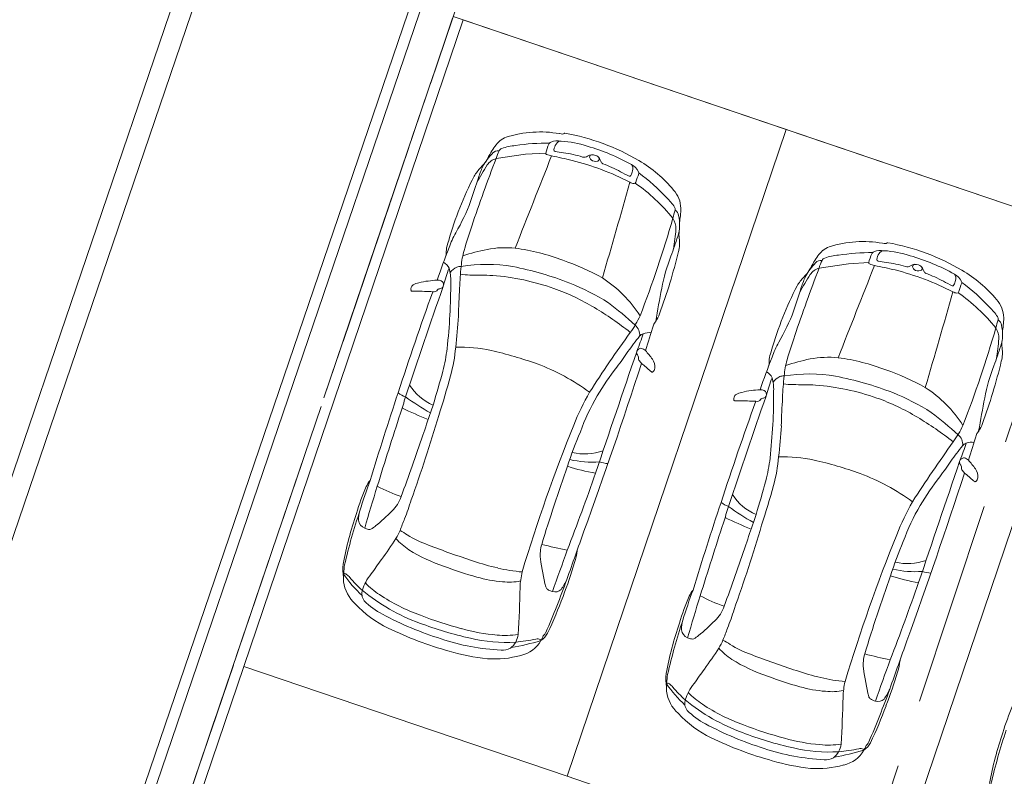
# Model space of a CAD drawing. Header units: metres. Extents: x 6541766 to 6542290, y 5894743 to 5895338.
# Tile 60 of 78: x 6541960.16 to 6541967.37, y 5895249.75 to 5895255.29. Entities that reach past the tile are written whole.
import ezdxf

# ---------------------------------------------------------------- set-up
doc = ezdxf.new("R2010")
doc.units = ezdxf.units.M
for name, pattern in [('0.5_0.5', [1, 0.5, -0.5]), ('1.5_0.5', [2, 1.5, -0.5]), ('DASHED', [0.75, 0.5, -0.25]), ('egkk-500', [2, 1.5, -0.5]), ('egug-500', [1, 0.5, -0.5])]:
    doc.linetypes.add(name, pattern=pattern)
for name, color, linetype in [('217-kontur klasyfikacyjny', 7, 'Continuous'), ('218-kontur użytku gruntowego', 7, 'Continuous'), ('219-działka ewidencyjna', 7, 'Continuous'), ('_dr_krawężnik wystający 15x30', 214, 'Continuous'), ('jezdnia', 7, 'Continuous')]:
    doc.layers.add(name, color=color, linetype=linetype)
for name, color, linetype, lineweight in [('_dr_obrzeże 8x30', 210, 'Continuous', 30), ('A-OZNACZENIA', 7, 'Continuous', 15), ('A-PZT', 4, 'Continuous', 9), ('IE - podklad', 8, 'Continuous', 9)]:
    doc.layers.add(name, color=color, linetype=linetype, lineweight=lineweight)

# ---------------------------------------------------------------- blocks, each defined once
blk = doc.blocks.new('blok - podklad szary rfqfqw')
at = {"color": 8, "linetype": 'ByBlock', "lineweight": 9}
for p, q in [((6541963.6489, 5895254.2775), (6541963.865, 5895254.3105)), ((6541963.865, 5895254.3105), (6541964.0129, 5895254.3179)), ((6541966.0147, 5895253.4751), (6541966.2309, 5895253.5081)), ((6541966.2309, 5895253.5081), (6541966.3788, 5895253.5155))]:
    blk.add_line(p, q, dxfattribs=at)
for centre, radius, start, end in [((6541963.7587, 5895254.3143), 0.1242, 106.31028, 132.08343), ((6541963.972, 5895253.6667), 0.806, 79.80576, 107.93425), ((6541964.1479, 5895254.6429), 0.1859, 259.70499, 266.69007), ((6541964.1359, 5895254.4717), 0.0144, 274.97663, 317.74613), ((6541964.1521, 5895254.4557), 0.00831, 80.0944, 131.64394), ((6541963.8598, 5895252.8449), 1.6455, 59.48385, 79.71641), ((6541963.97, 5895254.1097), 0.4182, 134.78774, 149.36891), ((6541963.7036, 5895254.3169), 0.0372, 110.4707, 151.41505), ((6541963.8259, 5895253.9593), 0.4151, 94.75597, 109.01206), ((6541964.0284, 5895252.8507), 1.5405, 89.50703, 98.84838), ((6541964.271, 5895254.2632), 0.2638, 152.90406, 168.03996), ((6541964.0662, 5895254.3679), 0.0338, 117.74854, 152.77186), ((6541964.1003, 5895254.2845), 0.1238, 77.97471, 113.74442), ((6541964.1838, 5895254.3245), 0.1125, 147.91706, 171.27031), ((6541964.1254, 5895254.3631), 0.0425, 88.99579, 150.18463), ((6541964.0606, 5895253.5595), 0.8487, 72.41689, 85.57581), ((6541963.8881, 5895252.8832), 1.546, 60.87977, 73.89084), ((6541976.33, 5895249.4246), 13.578, 159.05907, 161.27545), ((6541963.9011, 5895254.035), 0.3954, 134.71677, 152.01673), ((6541962.4289, 5895254.9224), 1.3248, 330.11566, 333.08915), ((6541963.681, 5895254.1637), 0.1182, 105.76462, 145.2232), ((6541963.6636, 5895254.2825), 0.0527, 81.86003, 140.53449), ((6541963.9675, 5895254.187), 0.3313, 153.52485, 164.14839), ((6542302.4479, 5895120.3139), 363.952, 158.399375, 158.513649), ((6541964.0216, 5895254.3168), 0.0088, 172.76704, 254.01963), ((6541964.1679, 5895254.7286), 0.4458, 250.52175, 255.38123), ((6541962.55, 5895247.0452), 7.4067, 77.08414, 78.27314), ((6541964.0833, 5895254.3405), 0.0108, 174.49739, 263.72439), ((6541964.2789, 5895255.3062), 0.9961, 258.60685, 262.08905), ((6541964.057, 5895253.6003), 0.7243, 71.89777, 83.27164), ((6541964.2933, 5895254.3308), 0.0435, 255.04165, 305.55766), ((6541964.3533, 5895254.2427), 0.0632, 67.53453, 123.40724), ((6541964.3537, 5895254.286), 0.02, 100.28788, 174.01906), ((6541964.3652, 5895254.2934), 0.0319, 189.56076, 232.01898), ((6541964.3636, 5895254.2551), 0.048, 27.52786, 73.16338), ((6541964.3881, 5895254.2753), 0.0164, 287.7624, 27.75354), ((6541964.2555, 5895254.1939), 0.1722, 21.69566, 28.97128), ((6541963.8366, 5895253.9306), 0.411, 136.8307, 147.97407), ((6541965.0258, 5895253.3034), 1.7146, 147.24121, 152.34762), ((6541964.3104, 5895253.8715), 0.8349, 155.2904, 161.44166), ((6541963.2876, 5895254.4547), 0.348, 315.73634, 326.42545), ((6541963.7267, 5895252.3574), 1.9662, 62.67295, 75.9051), ((6541964.3775, 5895254.3085), 0.0514, 231.6454, 287.77938), ((6541964.4442, 5895254.2672), 0.0303, 198.60575, 245.04043), ((6541964.1159, 5895253.3716), 0.9237, 61.24927, 70.02834), ((6541964.5851, 5895254.128), 0.1194, 25.86571, 62.39629), ((6541964.6042, 5895254.2032), 0.0473, 340.92986, 40.16325), ((6541964.2114, 5895253.4335), 0.9599, 39.74002, 59.71982), ((6541965.8442, 5895252.9431), 2.6466, 152.90426, 163.87467), ((6541959.0098, 5895255.5136), 4.7145, 340.81001, 343.02646), ((6541964.9233, 5895254.8283), 0.7418, 240.70025, 246.2738), ((6541964.6284, 5895254.1581), 0.00955, 247.91697, 337.56255), ((6541964.4708, 5895254.2319), 0.1835, 335.03809, 346.1035), ((6541970.2988, 5895252.2614), 5.9201, 161.21938, 161.84487), ((6541964.6784, 5895254.1721), 0.0162, 342.94905, 29.60093), ((6541963.86, 5895253.0334), 1.4123, 42.60731, 53.77502), ((6541906.7626, 5895270.4165), 60.1219, 343.56261, 344.257182), ((6541964.6677, 5895254.1758), 0.0812, 241.7979, 263.99463), ((6541964.6603, 5895254.1083), 0.0134, 265.40197, 349.93896), ((6541963.8805, 5895252.9782), 1.369, 39.03669, 54.86273), ((6541964.698, 5895253.7615), 0.3042, 31.97924, 48.52548), ((6541964.8017, 5895253.9122), 0.2001, 0.47638, 42.42489), ((6541962.0892, 5895254.473), 1.4644, 329.7245, 339.65808), ((6541964.9341, 5895253.9071), 0.0269, 345.46128, 35.41116), ((6541964.6124, 5895253.9073), 0.3895, 352.90606, 0.96626), ((6541956.9498, 5895256.1359), 8.3171, 338.78882, 343.97899), ((6541960.5498, 5895255.0657), 4.5618, 344.41941, 345.19858), ((6541964.8369, 5895253.7673), 0.1297, 356.9947, 34.35047), ((6541964.9289, 5895253.8533), 0.0565, 6.56544, 56.41618), ((6541964.717, 5895253.7924), 0.2764, 342.17561, 14.09079), ((6541965.474, 5895253.7772), 0.4822, 170.21349, 176.31256), ((6541968.7785, 5895252.0074), 5.597, 161.4995, 163.40944), ((6541963.9335, 5895253.4073), 0.6657, 150.54411, 160.86388), ((6541961.5496, 5895254.8187), 3.6058, 339.62234, 342.05725), ((6541961.0826, 5895254.1583), 3.9041, 352.00469, 354.15219), ((6541965.2538, 5895253.7226), 0.2652, 174.43295, 186.0042), ((6541968.8919, 5895251.4468), 5.9971, 158.6971, 161.12013), ((6541963.572, 5895253.5745), 0.2895, 159.01072, 181.23986), ((6541963.7196, 5895252.8823), 0.743, 84.65373, 100.58975), ((6541964.7619, 5895253.6586), 0.2309, 344.25993, 9.01435), ((6541966.1246, 5895253.5119), 0.1242, 106.31028, 132.08343), ((6541966.3379, 5895252.8643), 0.806, 79.80576, 107.93425), ((6541966.5138, 5895253.8405), 0.1859, 259.70499, 266.69007), ((6541966.5018, 5895253.6693), 0.0144, 274.97663, 317.74613), ((6541966.518, 5895253.6533), 0.00831, 80.0944, 131.64394), ((6541966.2257, 5895252.0425), 1.6455, 59.48385, 79.71641), ((6541964.1146, 5895253.4178), 0.7249, 164.98927, 174.42739), ((6541963.9344, 5895251.9277), 1.7212, 101.77918, 107.9165), ((6541963.5881, 5895252.1033), 1.5319, 68.97699, 82.47028), ((6541961.3025, 5895254.4686), 3.7836, 339.46407, 346.66659), ((6541966.266, 5895253.0523), 1.4306, 159.07834, 168.8723), ((6541966.3359, 5895253.3073), 0.4182, 134.78774, 149.36891), ((6541966.1917, 5895253.1569), 0.4151, 94.75597, 109.01206), ((6541966.3943, 5895252.0483), 1.5405, 89.50703, 98.84838), ((6541966.6368, 5895253.4609), 0.2638, 152.90406, 168.03996), ((6541966.4321, 5895253.5655), 0.0338, 117.74854, 152.77186), ((6541966.4662, 5895253.4821), 0.1238, 77.97471, 113.74442), ((6541966.5497, 5895253.5221), 0.1125, 147.91706, 171.27031), ((6541966.4912, 5895253.5607), 0.0425, 88.99579, 150.18463), ((6541966.4265, 5895252.7571), 0.8487, 72.41689, 85.57581), ((6541966.2539, 5895252.0808), 1.546, 60.87977, 73.89084), ((6541963.2212, 5895253.4376), 0.0912, 24.16037, 62.10183), ((6541963.4135, 5895253.3715), 0.1237, 115.18512, 145.04421), ((6541963.3872, 5895253.4167), 0.0718, 85.22645, 111.48359), ((6541965.8522, 5895253.2296), 2.4727, 173.99788, 177.68385), ((6541963.5771, 5895252.3588), 1.1442, 80.26424, 99.25275), ((6541963.3022, 5895251.0699), 2.4617, 68.8879, 79.02974), ((6541963.5721, 5895251.8779), 1.7494, 60.73325, 71.13871), ((6541966.2669, 5895253.2326), 0.3954, 134.71677, 152.01673), ((6541964.7947, 5895254.12), 1.3248, 330.11566, 333.08915), ((6541966.0294, 5895253.4801), 0.0527, 81.86003, 140.53449), ((6541966.3334, 5895253.3846), 0.3313, 153.52485, 164.14839), ((6541966.0695, 5895253.5145), 0.0372, 110.4707, 151.41505), ((6542304.8138, 5895119.5115), 363.952, 158.399375, 158.513649), ((6541966.3875, 5895253.5144), 0.0088, 172.76704, 254.01963), ((6541966.5337, 5895253.9262), 0.4458, 250.52175, 255.38123), ((6541964.9159, 5895246.2428), 7.4067, 77.08414, 78.27314), ((6541966.4492, 5895253.5381), 0.0108, 174.49739, 263.72439), ((6541966.6448, 5895254.5038), 0.9961, 258.60685, 262.08905), ((6541966.4228, 5895252.7979), 0.7243, 71.89777, 83.27164), ((6541966.6591, 5895253.5284), 0.0435, 255.04165, 305.55766), ((6541966.7192, 5895253.4403), 0.0632, 67.53453, 123.40724), ((6541966.7195, 5895253.4836), 0.02, 100.28788, 174.01906), ((6541966.7311, 5895253.491), 0.0319, 189.56076, 232.01898), ((6541966.7295, 5895253.4527), 0.048, 27.52786, 73.16338), ((6541966.754, 5895253.4729), 0.0164, 287.7624, 27.75354), ((6541964.9648, 5895252.8645), 1.769, 159.8141, 164.03209), ((6541963.0172, 5895253.3902), 0.2995, 357.74661, 16.42663), ((6541963.4539, 5895253.8189), 0.394, 260.33764, 270.44027), ((6541963.2928, 5895238.6339), 14.7919, 88.71758, 89.36434), ((6541963.4778, 5895251.6328), 1.7952, 70.66658, 85.33197), ((6541978.6959, 5895248.6222), 13.578, 159.05907, 161.27545), ((6541966.2024, 5895253.1282), 0.411, 136.8307, 147.97407), ((6541967.3917, 5895252.501), 1.7146, 147.24121, 152.34762), ((6541966.6763, 5895253.0691), 0.8349, 155.2904, 161.44166), ((6541965.6535, 5895253.6523), 0.348, 315.73634, 326.42545), ((6541966.0469, 5895253.3613), 0.1182, 105.76462, 145.2232), ((6541966.0926, 5895251.555), 1.9662, 62.67295, 75.9051), ((6541966.7433, 5895253.5061), 0.0514, 231.6454, 287.77938), ((6541966.6213, 5895253.3915), 0.1722, 21.69566, 28.97128), ((6541966.8101, 5895253.4648), 0.0303, 198.60575, 245.04043), ((6541966.4818, 5895252.5692), 0.9237, 61.24927, 70.02834), ((6541966.951, 5895253.3256), 0.1194, 25.86571, 62.39629), ((6541966.9701, 5895253.4009), 0.0473, 340.92986, 40.16325), ((6541966.5772, 5895252.6311), 0.9599, 39.74002, 59.71982), ((6542016.95, 5895234.5926), 56.8682, 160.75051, 161.61062), ((6541963.0641, 5895253.3207), 0.0396, 125.4297, 161.152), ((6541963.1018, 5895253.2472), 0.1219, 98.83084, 119.81536), ((6541963.1966, 5895252.9729), 0.4108, 96.32248, 106.04398), ((6541963.2398, 5895252.791), 0.5968, 92.14374, 98.52193), ((6541963.2204, 5895253.3163), 0.0711, 67.48119, 92.3639), ((6541963.2358, 5895253.353), 0.0281, 282.55525, 334.82722), ((6541963.2331, 5895253.3545), 0.0312, 334.53233, 62.10086), ((6541958.9387, 5895253.3677), 4.3778, 353.69075, 0.14003), ((6541963.5058, 5895251.688), 1.812, 57.80073, 67.85565), ((6541963.9214, 5895252.6239), 0.9297, 32.7369, 57.03369), ((6541968.2101, 5895252.1407), 2.6466, 152.90426, 163.87467), ((6541961.3756, 5895254.7112), 4.7145, 340.81001, 343.02646), ((6541967.2891, 5895254.0259), 0.7418, 240.70025, 246.2738), ((6541966.9942, 5895253.3557), 0.00955, 247.91697, 337.56255), ((6541966.8367, 5895253.4295), 0.1835, 335.03809, 346.1035), ((6541972.6647, 5895251.459), 5.9201, 161.21938, 161.84487), ((6541967.0443, 5895253.3697), 0.0162, 342.94905, 29.60093), ((6541966.2259, 5895252.231), 1.4123, 42.60731, 53.77502), ((6541985.8306, 5895245.1034), 24.0839, 160.09607, 161.95802), ((6541963.0672, 5895253.3207), 0.0425, 162.46603, 191.70985), ((6541963.0314, 5895253.3123), 0.00586, 181.65504, 275.78891), ((6541963.0721, 5895254.6489), 1.3431, 268.28748, 269.56141), ((6541963.08, 5895251.6458), 1.6602, 86.36172, 90.62718), ((6541963.1944, 5895253.3317), 0.0304, 252.66881, 330.23322), ((6541963.2417, 5895253.297), 0.0286, 89.60133, 136.7781), ((6541968.8824, 5895252.9891), 5.5114, 176.45828, 178.60783), ((6541963.5265, 5895251.7885), 1.6322, 58.92177, 70.47071), ((6541980.8769, 5895250.304), 16.2977, 169.30565, 170.17468), ((6541909.1285, 5895269.6141), 60.1219, 343.56261, 344.257182), ((6541967.0336, 5895253.3734), 0.0812, 241.7979, 263.99463), ((6541967.0262, 5895253.3059), 0.0134, 265.40197, 349.93896), ((6541966.2464, 5895252.1758), 1.369, 39.03669, 54.86273), ((6541962.9673, 5895251.2142), 2.5081, 47.32532, 53.15329), ((6541967.1676, 5895253.1098), 0.2001, 0.47638, 42.42489), ((6541959.0504, 5895253.3832), 4.3302, 353.53814, 356.5543), ((6541963.1616, 5895251.1512), 2.3664, 51.58307, 59.32106), ((6541964.0884, 5895253.4069), 0.6759, 323.54987, 335.50896), ((6541964.6441, 5895253.2049), 0.2115, 325.49266, 342.48357), ((6541964.4551, 5895253.6706), 1.4644, 329.7245, 339.65808), ((6541967.0639, 5895252.9591), 0.3042, 31.97924, 48.52548), ((6541967.3, 5895253.1047), 0.0269, 345.46128, 35.41116), ((6541964.6117, 5895252.9881), 0.0895, 352.91514, 51.54512), ((6541456.7652, 5895413.923), 532.8968, 342.409089, 342.430217), ((6541964.8944, 5895253.0208), 0.0996, 139.79773, 157.51278), ((6541962.9156, 5895254.2633), 4.5618, 344.41941, 345.19858), ((6541967.2948, 5895253.0509), 0.0565, 6.56544, 56.41618), ((6541967.0829, 5895252.99), 0.2764, 342.17561, 14.09079), ((6541967.8399, 5895252.9748), 0.4822, 170.21349, 176.31256), ((6541966.9783, 5895253.1049), 0.3895, 352.90606, 0.96626), ((6541971.9565, 5895247.7035), 9.042, 144.1012, 147.46043), ((6541965.7762, 5895252.0754), 1.4036, 140.02793, 145.81578), ((6541961.2617, 5895254.1781), 3.6618, 339.10083, 341.15823), ((6541964.7424, 5895252.9452), 0.0526, 106.73159, 142.69057), ((6541964.7668, 5895252.902), 0.1015, 80.0491, 112.93363), ((6541971.1443, 5895251.205), 5.597, 161.4995, 163.40944), ((6541959.3157, 5895255.3335), 8.3171, 338.78882, 343.97899), ((6541967.2027, 5895252.9649), 0.1297, 356.9947, 34.35047), ((6541966.2994, 5895252.6049), 0.6657, 150.54411, 160.86388), ((6541963.9155, 5895254.0163), 3.6058, 339.62234, 342.05725), ((6541963.4485, 5895253.3559), 3.9041, 352.00469, 354.15219), ((6541967.6196, 5895252.9202), 0.2652, 174.43295, 186.0042), ((6541962.0311, 5895253.0359), 1.2676, 345.60675, 353.23592), ((6541962.1418, 5895253.0067), 1.2162, 344.75879, 354.7737), ((6541963.3911, 5895251.8499), 1.0467, 77.79352, 92.08466), ((6541962.9212, 5895249.8877), 3.0642, 70.3839, 76.96378), ((6542230.1664, 5895162.3571), 280.4904, 161.175516, 161.367053), ((6541962.0845, 5895254.6012), 3.0695, 322.92181, 325.53035), ((6541964.7065, 5895252.8574), 0.028, 120.7743, 215.92265), ((6541964.6041, 5895252.7822), 0.099, 28.94297, 36.4132), ((6541964.6704, 5895252.8211), 0.0223, 349.21668, 23.71812), ((6541964.7099, 5895252.8622), 0.0261, 81.76075, 132.74621), ((6541964.7016, 5895252.8322), 0.0571, 43.53701, 77.81505), ((6541964.1673, 5895252.3532), 0.7747, 36.01422, 42.00305), ((6541965.9379, 5895252.7721), 0.2895, 159.01072, 181.23986), ((6541967.1278, 5895252.8562), 0.2309, 344.25993, 9.01435), ((6541963.4003, 5895251.2948), 1.5781, 53.72549, 69.61769), ((6541925.1363, 5895265.6827), 41.629, 340.15378, 341.94072), ((6541964.7147, 5895252.814), 0.0227, 172.60312, 211.86016), ((6541964.13, 5895252.3403), 0.73, 36.80701, 39.23099), ((6541963.4317, 5895251.2118), 2.0243, 48.22482, 50.67506), ((6541964.7204, 5895252.7542), 0.0916, 352.26065, 36.54557), ((6541971.2578, 5895250.6444), 5.9971, 158.6971, 161.12013), ((6541966.4805, 5895252.6154), 0.7249, 164.98927, 174.42739), ((6541966.3003, 5895251.1253), 1.7212, 101.77918, 107.9165), ((6541966.0855, 5895252.0799), 0.743, 84.65373, 100.58975), ((6541965.9539, 5895251.301), 1.5319, 68.97699, 82.47028), ((6541963.6684, 5895253.6662), 3.7836, 339.46407, 346.66659), ((6541968.6319, 5895252.2499), 1.4306, 159.07834, 168.8723), ((6541950.9798, 5895256.1374), 12.7457, 343.29118, 344.45156), ((6541956.3589, 5895254.5997), 7.2146, 342.2099, 344.62581), ((6541966.2326, 5895251.4404), 2.1457, 142.36457, 149.18911), ((6541964.812, 5895252.7566), 0.0473, 228.03488, 242.63096), ((6541964.7934, 5895252.7198), 0.00607, 238.26215, 307.2572), ((6541964.7731, 5895252.7446), 0.0381, 308.88812, 355.85933), ((6541965.5871, 5895252.6352), 0.0912, 24.16037, 62.10183), ((6541965.753, 5895252.6143), 0.0718, 85.22645, 111.48359), ((6541968.2181, 5895252.4272), 2.4727, 173.99788, 177.68385), ((6541965.943, 5895251.5564), 1.1442, 80.26424, 99.25275), ((6541965.938, 5895251.0755), 1.7494, 60.73325, 71.13871), ((6541963.3474, 5895252.8363), 0.3971, 213.07923, 246.21949), ((6541967.3307, 5895252.0621), 1.769, 159.8141, 164.03209), ((6541965.3831, 5895252.5878), 0.2995, 357.74661, 16.42663), ((6541965.7794, 5895252.5691), 0.1237, 115.18512, 145.04421), ((6541965.8198, 5895253.0165), 0.394, 260.33764, 270.44027), ((6541965.6587, 5895237.8315), 14.7919, 88.71758, 89.36434), ((6541965.8436, 5895250.8304), 1.7952, 70.66658, 85.33197), ((6541965.668, 5895250.2675), 2.4617, 68.8879, 79.02974), ((6541994.0843, 5895242.2595), 32.8129, 161.69992, 162.87689), ((6541963.0589, 5895252.7348), 0.2146, 233.3895, 250.08808), ((6541965.8453, 5895251.691), 1.7468, 149.90273, 158.67823), ((6541965.43, 5895252.5184), 0.0396, 125.4297, 161.152), ((6541965.4677, 5895252.4448), 0.1219, 98.83084, 119.81536), ((6541965.5625, 5895252.1705), 0.4108, 96.32248, 106.04398), ((6541965.6057, 5895251.9886), 0.5968, 92.14374, 98.52193), ((6541965.5863, 5895252.5139), 0.0711, 67.48119, 92.3639), ((6541965.5989, 5895252.5521), 0.0312, 334.53233, 62.10086), ((6541961.3045, 5895252.5653), 4.3778, 353.69075, 0.14003), ((6541965.8717, 5895250.8856), 1.812, 57.80073, 67.85565), ((6541966.2873, 5895251.8216), 0.9297, 32.7369, 57.03369), ((6541958.3697, 5895253.9277), 4.8222, 341.69416, 343.18903), ((6541963.9882, 5895253.8915), 1.6882, 233.57867, 240.93852), ((6541975.3997, 5895248.3368), 12.8938, 161.28986, 161.55739), ((6541965.6921, 5895251.7676), 1.5138, 149.34823, 160.37246), ((6541988.1965, 5895244.301), 24.0839, 160.09607, 161.95802), ((6542019.3159, 5895233.7902), 56.8682, 160.75051, 161.61062), ((6541965.4331, 5895252.5183), 0.0425, 162.46603, 191.70985), ((6541965.3973, 5895252.5099), 0.00586, 181.65504, 275.78891), ((6541965.438, 5895253.8465), 1.3431, 268.28748, 269.56141), ((6541965.4459, 5895250.8434), 1.6602, 86.36172, 90.62718), ((6541965.5603, 5895252.5293), 0.0304, 252.66881, 330.23322), ((6541965.6076, 5895252.4946), 0.0286, 89.60133, 136.7781), ((6541965.6017, 5895252.5506), 0.0281, 282.55525, 334.82722), ((6541971.2483, 5895252.1867), 5.5114, 176.45828, 178.60783), ((6541965.8924, 5895250.9861), 1.6322, 58.92177, 70.47071), ((6541983.2428, 5895249.5016), 16.2977, 169.30565, 170.17468), ((6542040.2047, 5895227.636), 81.1328, 162.218438, 162.614439), ((6541964.0062, 5895254.5795), 2.371, 243.8286, 248.87872), ((6541942.2251, 5895259.4934), 22.1066, 340.87803, 341.3275), ((6541965.3332, 5895250.4118), 2.5081, 47.32532, 53.15329), ((6541951.4331, 5895255.9063), 12.3068, 340.40152, 343.42465), ((6541975.7414, 5895247.6682), 12.4292, 157.99016, 163.24734), ((6541965.5275, 5895250.3488), 2.3664, 51.58307, 59.32106), ((6541967.0099, 5895252.4025), 0.2115, 325.49266, 342.48357), ((6541966.7613, 5895251.2047), 2.7154, 156.7614, 162.42115), ((6541961.4162, 5895252.5808), 4.3302, 353.53814, 356.5543), ((6541966.4542, 5895252.6045), 0.6759, 323.54987, 335.50896), ((6541966.9776, 5895252.1857), 0.0895, 352.91514, 51.54512), ((6541459.1311, 5895413.1206), 532.8968, 342.409089, 342.430217), ((6541967.2603, 5895252.2184), 0.0996, 139.79773, 157.51278), ((6541951.0823, 5895256.2439), 12.6747, 339.48969, 341.64097), ((6541974.3224, 5895246.9011), 9.042, 144.1012, 147.46043), ((6541963.6275, 5895253.3757), 3.6618, 339.10083, 341.15823), ((6541967.1082, 5895252.1428), 0.0526, 106.73159, 142.69057), ((6541967.1327, 5895252.0996), 0.1015, 80.0491, 112.93363), ((6541964.2952, 5895252.5393), 0.4241, 257.92761, 288.97543), ((6541968.1421, 5895251.273), 1.4036, 140.02793, 145.81578), ((6541964.3517, 5895252.7932), 0.7379, 257.23607, 274.20087), ((6541964.48, 5895252.265), 0.2206, 250.34154, 266.88431), ((6541964.397, 5895252.2335), 1.2676, 345.60675, 353.23592), ((6541964.5077, 5895252.2043), 1.2162, 344.75879, 354.7737), ((6541965.757, 5895251.0475), 1.0467, 77.79352, 92.08466), ((6541965.2871, 5895249.0853), 3.0642, 70.3839, 76.96378), ((6542232.5323, 5895161.5547), 280.4904, 161.175516, 161.367053), ((6541964.4504, 5895253.7988), 3.0695, 322.92181, 325.53035), ((6541967.0724, 5895252.055), 0.028, 120.7743, 215.92265), ((6541966.97, 5895251.9798), 0.099, 28.94297, 36.4132), ((6541967.0758, 5895252.0598), 0.0261, 81.76075, 132.74621), ((6541967.0675, 5895252.0298), 0.0571, 43.53701, 77.81505), ((6541966.5332, 5895251.5508), 0.7747, 36.01422, 42.00305), ((6541976.4922, 5895247.6266), 13.081, 160.35273, 162.99089), ((6541945.1803, 5895258.712), 20.3455, 338.96917, 340.66273), ((6541964.5812, 5895253.2596), 1.3006, 251.69471, 261.01063), ((6541965.7662, 5895250.4924), 1.5781, 53.72549, 69.61769), ((6541927.5022, 5895264.8803), 41.629, 340.15378, 341.94072), ((6541967.0362, 5895252.0187), 0.0223, 349.21668, 23.71812), ((6541967.0806, 5895252.0116), 0.0227, 172.60312, 211.86016), ((6541966.4959, 5895251.5379), 0.73, 36.80701, 39.23099), ((6541965.7976, 5895250.4094), 2.0243, 48.22482, 50.67506), ((6541967.0863, 5895251.9518), 0.0916, 352.26065, 36.54557), ((6541966.037, 5895250.6762), 3.5372, 159.40416, 163.18471), ((6541962.885, 5895251.7903), 0.2056, 140.72566, 155.52932), ((6541953.3456, 5895255.335), 12.7457, 343.29118, 344.45156), ((6541968.5985, 5895250.638), 2.1457, 142.36457, 149.18911), ((6541967.1778, 5895251.9542), 0.0473, 228.03488, 242.63096), ((6541967.1593, 5895251.9174), 0.00607, 238.26215, 307.2572), ((6541967.139, 5895251.9422), 0.0381, 308.88812, 355.85933), ((6541964.3673, 5895251.153), 1.819, 156.59844, 163.18375), ((6541974.509, 5895248.1879), 12.2974, 162.53554, 164.02741), ((6541963.3083, 5895252.8662), 1.1208, 241.78816, 251.54953), ((6541958.7247, 5895253.7973), 7.2146, 342.2099, 344.62581), ((6541962.724, 5895251.8742), 0.2404, 312.31685, 342.75889), ((6541961.1166, 5895252.3736), 2.0009, 338.51471, 342.69068), ((6541996.4502, 5895241.4571), 32.8129, 161.69992, 162.87689), ((6541965.4248, 5895251.9324), 0.2146, 233.3895, 250.08808), ((6541965.7133, 5895252.0339), 0.3971, 213.07923, 246.21949), ((6541968.2112, 5895250.8887), 1.7468, 149.90273, 158.67823), ((6541965.0814, 5895250.8337), 2.5968, 160.99762, 169.45622), ((6541966.797, 5895250.3154), 4.3708, 161.5402, 166.94486), ((6541962.8834, 5895251.6311), 0.2422, 163.60919, 180.3183), ((6541961.8685, 5895252.695), 1.4255, 309.01889, 315.53656), ((6541960.7356, 5895253.1253), 4.8222, 341.69416, 343.18903), ((6541966.354, 5895253.0891), 1.6882, 233.57867, 240.93852), ((6541968.058, 5895250.9652), 1.5138, 149.34823, 160.37246), ((6541962.7092, 5895251.6362), 0.0683, 185.44512, 250.49876), ((6541970.4533, 5895248.7212), 8.0247, 158.6654, 159.32583), ((6542042.5706, 5895226.8336), 81.1328, 162.218438, 162.614439), ((6541966.3721, 5895253.7771), 2.371, 243.8286, 248.87872), ((6541944.591, 5895258.691), 22.1066, 340.87803, 341.3275), ((6541977.7656, 5895247.5344), 12.8938, 161.28986, 161.55739), ((6541962.7346, 5895251.6709), 0.1101, 244.05228, 259.55671), ((6541962.7212, 5895251.5872), 0.0255, 254.88899, 296.04428), ((6541962.5901, 5895251.8061), 0.2807, 300.48833, 308.80234), ((6541962.4122, 5895251.7914), 0.5834, 329.48768, 336.03007), ((6541962.6702, 5895251.0428), 0.5809, 55.69008, 61.72417), ((6539959.8475, 5895963.6864), 2127.1906, 340.4308561, 340.4409631), ((6541953.7989, 5895255.1039), 12.3068, 340.40152, 343.42465), ((6541960.3028, 5895253.1825), 3.1096, 323.71621, 327.13784), ((6541963.3197, 5895251.8648), 0.5482, 222.39836, 235.5549), ((6541963.4156, 5895252.1958), 0.7924, 238.16566, 250.65411), ((6541978.1073, 5895246.8658), 12.4292, 157.99016, 163.24734), ((6541969.1272, 5895250.4023), 2.7154, 156.7614, 162.42115), ((6541963.682, 5895252.5127), 1.2892, 238.5622, 251.40132), ((6541965.1578, 5895256.5706), 5.5008, 248.62684, 252.27423), ((6541964.2604, 5895251.3743), 0.288, 164.11737, 185.31096), ((6541964.8083, 5895254.6481), 3.2998, 255.52231, 258.85558), ((6542005.3601, 5895236.5124), 43.8011, 160.11503, 160.53709), ((6541963.8656, 5895251.4409), 0.3781, 341.25642, 354.8754), ((6541953.4482, 5895255.4415), 12.6747, 339.48969, 341.64097), ((6541895.7577, 5895299.1558), 82.3533, 324.417187, 324.507963), ((6541964.033, 5895252.912), 1.6739, 250.81743, 257.17548), ((6541966.1626, 5895251.6541), 2.2104, 187.96816, 193.41876), ((6541961.1827, 5895252.2178), 3.1709, 338.82422, 343.54175), ((6541966.661, 5895251.7369), 0.4241, 257.92761, 288.97543), ((6541962.9553, 5895251.2715), 0.4286, 174.99882, 188.14176), ((6541963.2409, 5895251.1952), 0.71, 171.28598, 181.26541), ((6541964.199, 5895253.7253), 2.6054, 249.13107, 254.62742), ((6541963.9515, 5895252.4988), 1.2531, 256.61755, 264.88237), ((6541964.3995, 5895251.1204), 0.5748, 166.89201, 178.30963), ((6541966.7176, 5895251.9909), 0.7379, 257.23607, 274.20087), ((6541966.8458, 5895251.4626), 0.2206, 250.34154, 266.88431), ((6541962.7937, 5895251.2163), 0.2652, 187.97992, 228.276), ((6541963.3366, 5895251.795), 0.9808, 214.88439, 226.91669), ((6541962.5328, 5895251.2052), 0.0345, 54.08916, 90.88664), ((6541962.4466, 5895251.0925), 0.1764, 41.95967, 52.85972), ((6541963.2352, 5895251.7565), 0.8546, 219.71395, 228.47647), ((6541963.1692, 5895250.9372), 0.5321, 153.21394, 159.82451), ((6541963.0919, 5895251.5487), 0.5507, 223.32182, 237.3813), ((6541963.0496, 5895250.9828), 0.405, 141.28713, 151.35243), ((6541963.753, 5895252.0462), 0.8683, 253.62937, 266.28651), ((6541963.7465, 5895251.5861), 0.4094, 263.03131, 281.53638), ((6541957.4218, 5895253.6393), 7.1742, 336.76276, 340.09024), ((6541963.8154, 5895251.3484), 0.3833, 323.85951, 336.61844), ((6541978.858, 5895246.8242), 13.081, 160.35273, 162.99089), ((6541947.5462, 5895257.9096), 20.3455, 338.96917, 340.66273), ((6541966.9471, 5895252.4572), 1.3006, 251.69471, 261.01063), ((6541962.7563, 5895251.0931), 0.0908, 162.31353, 215.98839), ((6541963.577, 5895252.2188), 1.4283, 230.50448, 249.94855), ((6541954.3951, 5895251.3636), 9.4326, 356.53533, 358.62562), ((6541964.0467, 5895251.1526), 0.036, 198.59644, 232.41767), ((6541964.1036, 5895251.2448), 0.1443, 236.84272, 253.1732), ((6541964.0801, 5895251.1685), 0.0643, 253.55432, 314.1479), ((6541968.4029, 5895249.8738), 3.5372, 159.40416, 163.18471), ((6541965.2509, 5895250.9879), 0.2056, 140.72566, 155.52932), ((6541963.0695, 5895251.4237), 0.5449, 224.79591, 242.3873), ((6541963.561, 5895252.2323), 1.3797, 236.27448, 250.25048), ((6541961.3472, 5895252.092), 2.9726, 334.30612, 339.93961), ((6541966.7332, 5895250.3506), 1.819, 156.59844, 163.18375), ((6541976.8749, 5895247.3855), 12.2974, 162.53554, 164.02741), ((6541965.6742, 5895252.0638), 1.1208, 241.78816, 251.54953), ((6541963.1925, 5895251.544), 0.7792, 222.41746, 244.66155), ((6541965.0898, 5895251.0718), 0.2404, 312.31685, 342.75889), ((6541963.4825, 5895251.5712), 2.0009, 338.51471, 342.69068), ((6541964.0157, 5895253.1986), 2.5562, 242.03466, 252.49078), ((6541964.2221, 5895253.8835), 3.1578, 249.08563, 254.83706), ((6541969.1629, 5895249.513), 4.3708, 161.5402, 166.94486), ((6541965.2493, 5895250.8287), 0.2422, 163.60919, 180.3183), ((6541964.2343, 5895251.8926), 1.4255, 309.01889, 315.53656), ((6541963.9659, 5895253.102), 2.5185, 243.92844, 254.81677), ((6541964.0191, 5895253.3154), 2.6103, 249.08585, 257.65111), ((6541963.7634, 5895252.1283), 1.3438, 254.13827, 265.40177), ((6541967.4473, 5895250.0313), 2.5968, 160.99762, 169.45622), ((6541965.075, 5895250.8338), 0.0683, 185.44512, 250.49876), ((6541972.8191, 5895247.9188), 8.0247, 158.6654, 159.32583), ((6541963.7599, 5895252.291), 1.614, 251.45738, 267.37537), ((6541963.7199, 5895251.8386), 1.1039, 256.42582, 273.76489), ((6541963.7154, 5895251.3712), 0.5854, 264.14329, 279.34525), ((6541963.6626, 5895250.8096), 0.1487, 307.80828, 353.82319), ((6541963.4543, 5895252.505), 1.8331, 279.6208, 286.59036), ((6541963.6568, 5895252.1756), 1.4449, 275.38515, 281.34151), ((6541963.783, 5895250.8589), 0.2239, 281.94032, 330.3808), ((6541963.9529, 5895250.7057), 0.0545, 69.8647, 102.61178), ((6541963.9565, 5895250.7192), 0.0406, 54.83854, 68.03289), ((6541963.8989, 5895250.866), 0.1416, 303.77659, 333.67631), ((6541963.7486, 5895250.8719), 0.2603, 331.63667, 337.25971), ((6541964.0587, 5895250.7389), 0.0772, 136.2281, 155.20743), ((6541963.9608, 5895250.8325), 0.0583, 316.4487, 336.0835), ((6541965.1004, 5895250.8685), 0.1101, 244.05228, 259.55671), ((6541965.0871, 5895250.7848), 0.0255, 254.88899, 296.04428), ((6541964.9559, 5895251.0037), 0.2807, 300.48833, 308.80234), ((6541964.7781, 5895250.989), 0.5834, 329.48768, 336.03007), ((6541965.036, 5895250.2404), 0.5809, 55.69008, 61.72417), ((6539962.2134, 5895962.884), 2127.1906, 340.4308561, 340.4409631), ((6541963.747, 5895252.1424), 1.5356, 253.32007, 263.95389), ((6541963.6983, 5895250.7951), 0.117, 263.96107, 298.31), ((6541962.6687, 5895252.3801), 3.1096, 323.71621, 327.13784), ((6541965.6856, 5895251.0624), 0.5482, 222.39836, 235.5549), ((6541965.7814, 5895251.3934), 0.7924, 238.16566, 250.65411), ((6541963.6372, 5895251.3255), 0.712, 265.81705, 285.65297), ((6541966.0479, 5895251.7103), 1.2892, 238.5622, 251.40132), ((6541967.5236, 5895255.7682), 5.5008, 248.62684, 252.27423), ((6541966.6263, 5895250.5719), 0.288, 164.11737, 185.31096), ((6541967.1742, 5895253.8457), 3.2998, 255.52231, 258.85558), ((6542007.726, 5895235.71), 43.8011, 160.11503, 160.53709), ((6541966.2314, 5895250.6385), 0.3781, 341.25642, 354.8754), ((6541898.1236, 5895298.3534), 82.3533, 324.417187, 324.507963), ((6541966.3989, 5895252.1096), 1.6739, 250.81743, 257.17548), ((6541968.5285, 5895250.8517), 2.2104, 187.96816, 193.41876), ((6541965.3212, 5895250.4691), 0.4286, 174.99882, 188.14176), ((6541965.6068, 5895250.3928), 0.71, 171.28598, 181.26541), ((6541966.5649, 5895252.9229), 2.6054, 249.13107, 254.62742), ((6541966.3173, 5895251.6964), 1.2531, 256.61755, 264.88237), ((6541963.5485, 5895251.4154), 3.1709, 338.82422, 343.54175), ((6541965.1596, 5895250.4139), 0.2652, 187.97992, 228.276), ((6541965.7025, 5895250.9926), 0.9808, 214.88439, 226.91669), ((6541964.8987, 5895250.4028), 0.0345, 54.08916, 90.88664), ((6541964.8124, 5895250.2901), 0.1764, 41.95967, 52.85972), ((6541965.601, 5895250.9541), 0.8546, 219.71395, 228.47647), ((6541965.4155, 5895250.1804), 0.405, 141.28713, 151.35243), ((6541966.1189, 5895251.2438), 0.8683, 253.62937, 266.28651), ((6541966.1124, 5895250.7837), 0.4094, 263.03131, 281.53638), ((6541966.7654, 5895250.318), 0.5748, 166.89201, 178.30963), ((6541959.7877, 5895252.8369), 7.1742, 336.76276, 340.09024), ((6541966.1812, 5895250.546), 0.3833, 323.85951, 336.61844), ((6541965.1222, 5895250.2907), 0.0908, 162.31353, 215.98839), ((6541965.9429, 5895251.4164), 1.4283, 230.50448, 249.94855), ((6541965.5351, 5895250.1348), 0.5321, 153.21394, 159.82451), ((6541965.4578, 5895250.7463), 0.5507, 223.32182, 237.3813), ((6541956.761, 5895250.5612), 9.4326, 356.53533, 358.62562), ((6541966.4126, 5895250.3502), 0.036, 198.59644, 232.41767), ((6541966.4695, 5895250.4425), 0.1443, 236.84272, 253.1732), ((6541966.446, 5895250.3661), 0.0643, 253.55432, 314.1479), ((6541965.4354, 5895250.6213), 0.5449, 224.79591, 242.3873), ((6541965.9269, 5895251.4299), 1.3797, 236.27448, 250.25048), ((6541963.7131, 5895251.2896), 2.9726, 334.30612, 339.93961), ((6541969.1024, 5895249.5471), 1.819, 156.59844, 163.18375), ((6541965.5584, 5895250.7417), 0.7792, 222.41746, 244.66155), ((6541966.3815, 5895252.3962), 2.5562, 242.03466, 252.49078), ((6541966.5879, 5895253.0811), 3.1578, 249.08563, 254.83706), ((6541971.5321, 5895248.7095), 4.3708, 161.5402, 166.94486), ((6541966.3318, 5895252.2996), 2.5185, 243.92844, 254.81677), ((6541966.385, 5895252.513), 2.6103, 249.08585, 257.65111), ((6541966.1292, 5895251.3259), 1.3438, 254.13827, 265.40177), ((6541969.8165, 5895249.2278), 2.5968, 160.99762, 169.45622), ((6541966.1257, 5895251.4886), 1.614, 251.45738, 267.37537), ((6541966.0858, 5895251.0362), 1.1039, 256.42582, 273.76489), ((6541966.0813, 5895250.5688), 0.5854, 264.14329, 279.34525), ((6541966.0285, 5895250.0072), 0.1487, 307.80828, 353.82319), ((6541965.8201, 5895251.7026), 1.8331, 279.6208, 286.59036), ((6541966.0227, 5895251.3732), 1.4449, 275.38515, 281.34151), ((6541966.1489, 5895250.0565), 0.2239, 281.94032, 330.3808), ((6541966.3188, 5895249.9033), 0.0545, 69.8647, 102.61178), ((6541966.3223, 5895249.9168), 0.0406, 54.83854, 68.03289), ((6541966.2648, 5895250.0636), 0.1416, 303.77659, 333.67631), ((6541966.1145, 5895250.0695), 0.2603, 331.63667, 337.25971), ((6541966.4246, 5895249.9365), 0.0772, 136.2281, 155.20743), ((6541966.3266, 5895250.0301), 0.0583, 316.4487, 336.0835), ((6541966.0641, 5895249.9927), 0.117, 263.96107, 298.31), ((6541966.1129, 5895251.34), 1.5356, 253.32007, 263.95389), ((6541966.0031, 5895250.5231), 0.712, 265.81705, 285.65297)]:
    blk.add_arc(centre, radius, start, end, dxfattribs=at)
at = {"layer": '217-kontur klasyfikacyjny', "color": 8, "linetype": 'egkk-500', "lineweight": 9}
blk.add_line((6541971.36, 5895278.98), (6541957.57, 5895238.32), dxfattribs=at)
at = {"layer": '218-kontur użytku gruntowego', "color": 8, "linetype": 'egug-500', "lineweight": 9}
for p, q in [((6541957.57, 5895238.32), (6541971.36, 5895278.98)), ((6541971.36, 5895278.98), (6541957.57, 5895238.32))]:
    blk.add_line(p, q, dxfattribs=at)
at = {"layer": '219-działka ewidencyjna', "color": 8, "linetype": '0.5_0.5', "lineweight": 9}
blk.add_line((6541957.57, 5895238.32), (6541971.36, 5895278.98), dxfattribs=at)
at = {"layer": '_dr_krawężnik wystający 15x30', "color": 8, "lineweight": 9}
for p, q in [((6541955.7573, 5895238.7545), (6541965.8557, 5895268.3514)), ((6541955.6177, 5895238.8097), (6541965.6653, 5895268.2579))]:
    blk.add_line(p, q, dxfattribs=at)
at = {"layer": '_dr_obrzeże 8x30', "color": 8, "lineweight": 9}
for p, q in [((6541957.2282, 5895238.1724), (6541967.8248, 5895269.2295)), ((6541957.1537, 5895238.2018), (6541967.7232, 5895269.1796))]:
    blk.add_line(p, q, dxfattribs=at)
at = {"layer": 'A-OZNACZENIA', "color": 8, "linetype": 'DASHED', "lineweight": 9, "ltscale": 5}
blk.add_line((6541957.57, 5895238.32), (6541971.36, 5895278.98), dxfattribs=at)
at = {"layer": 'A-PZT', "color": 8, "lineweight": 9}
for p, q in [((6541963.4068, 5895255.2928), (6541961.8009, 5895250.5577)), ((6541974.1642, 5895251.6444), (6541963.3347, 5895255.3172)), ((6541965.7744, 5895254.4898), (6541963.4068, 5895255.2928)), ((6541964.1685, 5895249.7547), (6541965.7744, 5895254.4898)), ((6541965.7744, 5895254.4898), (6541964.1685, 5895249.7547)), ((6541968.1419, 5895253.6869), (6541965.7744, 5895254.4898)), ((6541966.536, 5895248.9518), (6541968.1419, 5895253.6869)), ((6541968.1419, 5895253.6869), (6541966.536, 5895248.9518)), ((6541961.8009, 5895250.5577), (6541960.195, 5895245.8226)), ((6541961.8009, 5895250.5577), (6541964.1685, 5895249.7547)), ((6541964.1685, 5895249.7547), (6541961.8009, 5895250.5577)), ((6541964.1685, 5895249.7547), (6541966.536, 5895248.9518))]:
    blk.add_line(p, q, dxfattribs=at)
at = {"layer": 'jezdnia', "color": 8, "linetype": '1.5_0.5', "lineweight": 9}
blk.add_line((6541965.49, 5895246.51), (6541971.47, 5895264.51), dxfattribs=at)

msp = doc.modelspace()

# ---------------------------------------------------------------- block references
at = {"layer": 'IE - podklad'}
msp.add_blockref('blok - podklad szary rfqfqw', (0, 0), dxfattribs=at)

doc.saveas('drawing.dxf')
